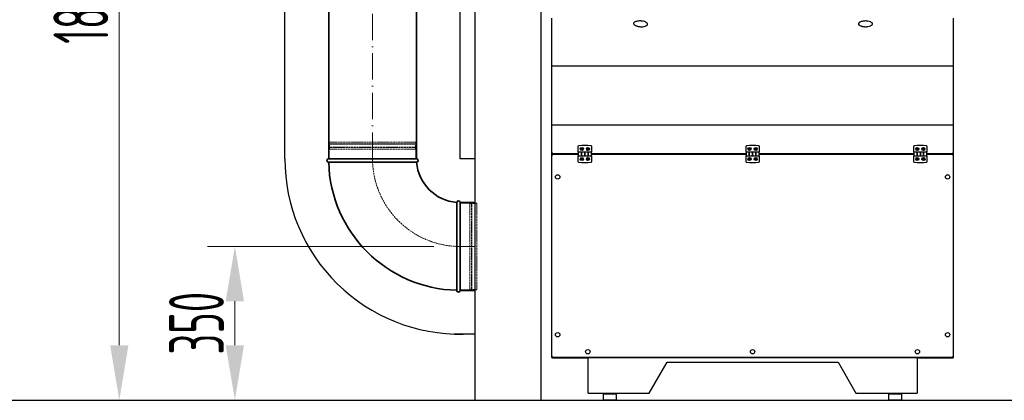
# Model space of a CAD drawing. Header units: millimetres. Extents: x 8221 to 89444, y -105166 to -5578.
# Tile 73 of 118: x 10576 to 12819, y -20774 to -19907. Entities that reach past the tile are written whole.
import ezdxf

# ---------------------------------------------------------------- set-up
doc = ezdxf.new("R2010")
doc.units = ezdxf.units.MM
doc.linetypes.add('ACAD_ISO02W100', pattern=[15, 12, -3])
doc.linetypes.add('ACAD_ISO10W100', pattern=[18, 12, -3, 0, -3])
for name, color, linetype, lineweight in [('UT_KOTY - DIMENZE', 7, 'Continuous', 5), ('VZT_05 ETA (ODVOD) - OBRYS', 6, 'Continuous', 35), ('VZT_06 ETA (ODVOD) - OSA', 6, 'ACAD_ISO10W100', 5), ('VZT_21 ZAŘÍZENÍ - OBRYS', 1, 'Continuous', 30)]:
    doc.layers.add(name, color=color, linetype=linetype, lineweight=lineweight)
doc.layers.add('VZT_07 ETA (ODVOD) - NETISK', color=8, linetype='ACAD_ISO02W100', lineweight=5, plot=False)
doc.layers.add('VZT_IZOLACE - TEPELNÁ', color=6, linetype='IZOLACE TEPELNA')
doc.styles.add('ISOCP 2.5', font='isocp.shx', dxfattribs={"width": 0.6, "height": 2.5})
doc.styles.get("Standard").update_dxf_attribs({"font": 'arial.ttf'})
doc.linetypes.add('IZOLACE TEPELNA', pattern='A,12.7,-1.5,["T",Standard,S=2.54,R=0,X=0,Y=-1.27],-3', length=17.2)

msp = doc.modelspace()

# ---------------------------------------------------------------- linework, layer by layer
at = {"color": 8}
for p, q in [((11613, -19103.5), (11613, -20773.6)), ((11762.9, -19103.5), (11762.9, -20773.6)), ((9103.1, -20773.6), (17863.1, -20773.6))]:
    msp.add_line(p, q, dxfattribs=at)
at = {"layer": 'UT_KOTY - DIMENZE'}
for p, q in [((10802.8, -20648.6), (10802.8, -19098.6)), ((11519.6, -20423.3), (11003.6, -20423.3)), ((11066.1, -20648.6), (11066.1, -20548.3)), ((10852.8, -20773.6), (10865.3, -20773.6)), ((11116.1, -20773.6), (11128.6, -20773.6))]:
    msp.add_line(p, q, dxfattribs=at)
for points in [[(11045.2, -20548.3), (11086.9, -20548.3), (11066.1, -20423.3)], [(10782, -20648.6), (10823.7, -20648.6), (10802.8, -20773.6)], [(11045.2, -20648.6), (11086.9, -20648.6), (11066.1, -20773.6)]]:
    msp.add_solid(points, dxfattribs=at)
at = {"layer": 'VZT_05 ETA (ODVOD) - OBRYS'}
for p, q in [((11479.7, -20223.6), (11279.7, -20223.6)), ((11379.8, -20231.6), (11279.7, -20231.6)), ((11579.7, -20323.6), (11613, -20323.6)), ((11579.7, -20523.6), (11579.7, -20323.6)), ((11571.7, -20423.5), (11571.7, -20523.6)), ((11579.7, -20523.6), (11613, -20523.6))]:
    msp.add_line(p, q, dxfattribs=at)
for points in [[(11279.8, -19131.6), (11279.8, -20223.6)], [(11479.8, -19131.6), (11479.8, -20223.6)]]:
    msp.add_lwpolyline(points, dxfattribs=at)
for centre, radius, start, end in [((11279.7, -20227.6), 4, 90, 270), ((11579.7, -20223.6), 300, 181.5281, 268.4719), ((11479.7, -20227.6), 4, 274.5812, 90), ((11579.7, -20223.6), 100, 184.5812, 265.4188), ((11575.7, -20323.6), 4, 0, 175.4188), ((11575.7, -20523.6), 4, 180, 0)]:
    msp.add_arc(centre, radius, start, end, dxfattribs=at)
for points, knots in [([(11480, -20231.6), (11480, -20231.6), (11477.8, -20231.6), (11468.8, -20231.6), (11461.9, -20231.6), (11444.1, -20231.6), (11433.4, -20231.6), (11409.7, -20231.6), (11396.9, -20231.6), (11382.5, -20231.6), (11381.1, -20231.6), (11379.8, -20231.6)], [315.294186, 315.294186, 315.294186, 315.294186, 351.735982, 351.735982, 390.710875, 390.710875, 429.832624, 429.832624, 468.991563, 468.991563, 473.053633, 473.053633, 473.053633, 473.053633]), ([(11571.7, -20423.5), (11571.7, -20410.9), (11571.7, -20398.4), (11571.7, -20374.5), (11571.7, -20363.4), (11571.7, -20344.6), (11571.7, -20337), (11571.7, -20326.5), (11571.7, -20323.6), (11571.7, -20323.3), (11571.7, -20323.2), (11571.7, -20323.2)], [157.533456, 157.533456, 157.533456, 157.533456, 195.393508, 195.393508, 234.551342, 234.551342, 273.721472, 273.721472, 312.806301, 312.806301, 315.294186, 315.294186, 315.294186, 315.294186])]:
    msp.add_open_spline(points, degree=3, knots=knots, dxfattribs=at)
at = {"layer": 'VZT_06 ETA (ODVOD) - OSA', "ltscale": 5}
msp.add_line((11613, -20423.6), (11579.7, -20423.6), dxfattribs=at)
msp.add_lwpolyline([(11379.8, -20223.6), (11379.8, -19131.6)], dxfattribs=at)
at = {"layer": 'VZT_06 ETA (ODVOD) - OSA', "ltscale": 0.3}
msp.add_lwpolyline([(11379.7, -20223.6), (11379.7, -20223.6, 0.414214), (11579.7, -20423.6), (11579.7, -20423.6)], format="xyb", dxfattribs=at)
at = {"layer": 'VZT_07 ETA (ODVOD) - NETISK', "ltscale": 0.4}
for p, q in [((11478.7, -20185.6), (11280.7, -20185.6)), ((11280.7, -20189.6), (11280.7, -20185.6)), ((11478.7, -20189.6), (11478.7, -20185.6)), ((11479.7, -20190.1), (11279.7, -20190.1)), ((11279.7, -20190.6), (11279.7, -20190.1)), ((11479.7, -20190.6), (11279.7, -20190.6)), ((11479.7, -20197.6), (11279.7, -20197.6)), ((11279.7, -20198.1), (11279.7, -20197.6)), ((11479.7, -20198.1), (11279.7, -20198.1)), ((11478.7, -20189.6), (11280.7, -20189.6)), ((11478.7, -20201.6), (11280.7, -20201.6)), ((11280.7, -20223.6), (11280.7, -20201.6)), ((11281.7, -20190.1), (11281.7, -20189.6)), ((11281.7, -20197.6), (11281.7, -20190.6)), ((11281.7, -20201.6), (11281.7, -20198.1)), ((11477.7, -20190.1), (11477.7, -20189.6)), ((11477.7, -20197.6), (11477.7, -20190.6)), ((11477.7, -20201.6), (11477.7, -20198.1)), ((11478.7, -20223.6), (11478.7, -20201.6)), ((11479.7, -20190.6), (11479.7, -20190.1)), ((11479.7, -20198.1), (11479.7, -20197.6)), ((11601.7, -20324.6), (11579.7, -20324.6)), ((11601.7, -20324.6), (11601.7, -20522.6)), ((11605.2, -20325.6), (11601.7, -20325.6)), ((11605.2, -20323.6), (11605.2, -20523.6)), ((11605.7, -20323.6), (11605.2, -20323.6)), ((11605.7, -20323.6), (11605.7, -20523.6)), ((11612.7, -20325.6), (11605.7, -20325.6)), ((11612.7, -20323.6), (11612.7, -20523.6)), ((11613.2, -20323.6), (11612.7, -20323.6)), ((11613.2, -20323.6), (11613.2, -20523.6)), ((11613.7, -20325.6), (11613.2, -20325.6)), ((11613.7, -20324.6), (11613.7, -20522.6)), ((11617.7, -20324.6), (11613.7, -20324.6)), ((11617.7, -20324.6), (11617.7, -20522.6)), ((11601.7, -20522.6), (11579.7, -20522.6)), ((11605.2, -20521.6), (11601.7, -20521.6)), ((11605.7, -20523.6), (11605.2, -20523.6)), ((11612.7, -20521.6), (11605.7, -20521.6)), ((11613.2, -20523.6), (11612.7, -20523.6)), ((11613.7, -20521.6), (11613.2, -20521.6)), ((11617.7, -20522.6), (11613.7, -20522.6))]:
    msp.add_line(p, q, dxfattribs=at)
at = {"layer": 'VZT_21 ZAŘÍZENÍ - OBRYS'}
for p, q in [((11788.5, -20211.4), (11788.5, -19903.4)), ((12702.7, -19903.4), (12702.7, -20211.4)), ((11848.5, -20208.9), (11848.5, -20195.1)), ((11878.5, -20208.9), (11848.5, -20208.9)), ((11848.5, -20208.9), (11848.5, -20216.9)), ((11856, -20216.9), (11856, -20208.9)), ((11856, -20208.9), (11856, -20216.9)), ((11863.5, -20208.9), (11863.5, -20216.9)), ((11863.5, -20216.9), (11863.5, -20208.9)), ((11871, -20216.9), (11871, -20208.9)), ((11871, -20208.9), (11871, -20216.9)), ((11878.5, -20195.1), (11878.5, -20208.9)), ((11878.5, -20216.9), (11878.5, -20208.9)), ((12230.6, -20208.9), (12230.6, -20195.1)), ((12260.6, -20208.9), (12230.6, -20208.9)), ((12230.6, -20208.9), (12230.6, -20216.9)), ((12238.1, -20208.9), (12238.1, -20216.9)), ((12238.1, -20216.9), (12238.1, -20208.9)), ((12245.6, -20216.9), (12245.6, -20208.9)), ((12245.6, -20208.9), (12245.6, -20216.9)), ((12253.1, -20208.9), (12253.1, -20216.9)), ((12253.1, -20216.9), (12253.1, -20208.9)), ((12260.6, -20195.1), (12260.6, -20208.9)), ((12260.6, -20216.9), (12260.6, -20208.9)), ((12612.7, -20208.9), (12612.7, -20195.1)), ((12642.7, -20208.9), (12612.7, -20208.9)), ((12612.7, -20208.9), (12612.7, -20216.9)), ((12620.2, -20208.9), (12620.2, -20216.9)), ((12620.2, -20216.9), (12620.2, -20208.9)), ((12627.7, -20216.9), (12627.7, -20208.9)), ((12627.7, -20208.9), (12627.7, -20216.9)), ((12635.2, -20208.9), (12635.2, -20216.9)), ((12635.2, -20216.9), (12635.2, -20208.9)), ((12642.7, -20195.1), (12642.7, -20208.9)), ((12642.7, -20216.9), (12642.7, -20208.9)), ((11789.1, -20211.4), (11788.5, -20211.4)), ((11788.5, -20211.4), (11788.5, -20211.5)), ((11788.5, -20212.4), (11788.5, -20211.5)), ((11848.5, -20212.4), (11788.5, -20212.4)), ((11788.5, -20212.4), (11788.5, -20213.4)), ((11788.5, -20213.4), (11848.5, -20213.4)), ((11788.5, -20214.3), (11788.5, -20213.4)), ((11788.5, -20214.3), (11788.5, -20214.4)), ((11789.1, -20214.4), (11788.5, -20214.4)), ((11788.5, -20675.4), (11788.5, -20214.4)), ((11789.4, -20212.4), (11789.4, -20213.4)), ((11789.9, -20211), (11789.6, -20211)), ((11789.7, -20214.8), (11789.7, -20214.7)), ((11848.5, -20216.9), (11878.5, -20216.9)), ((11848.5, -20230.7), (11848.5, -20216.9)), ((12230.6, -20212.4), (11878.5, -20212.4)), ((11878.5, -20213.4), (12230.6, -20213.4)), ((11878.5, -20216.9), (11878.5, -20230.7)), ((12230.6, -20216.9), (12260.6, -20216.9)), ((12230.6, -20230.7), (12230.6, -20216.9)), ((12612.7, -20212.4), (12260.6, -20212.4)), ((12260.6, -20213.4), (12612.7, -20213.4)), ((12260.6, -20216.9), (12260.6, -20230.7)), ((12612.7, -20216.9), (12642.7, -20216.9)), ((12612.7, -20230.7), (12612.7, -20216.9)), ((12702.7, -20212.4), (12642.7, -20212.4)), ((12642.7, -20213.4), (12702.7, -20213.4)), ((12642.7, -20216.9), (12642.7, -20230.7)), ((12701.5, -20214.8), (12701.5, -20214.7)), ((12701.8, -20213.4), (12701.8, -20212.4)), ((12702.2, -20211.4), (12702.7, -20211.4)), ((12702.2, -20214.4), (12702.7, -20214.4)), ((12702.7, -20211.5), (12702.7, -20211.4)), ((12702.7, -20211.5), (12702.7, -20212.4)), ((12702.7, -20213.4), (12702.7, -20212.4)), ((12702.7, -20213.4), (12702.7, -20214.3)), ((12702.7, -20214.4), (12702.7, -20214.3)), ((12702.7, -20214.4), (12702.7, -20675.4)), ((11789.1, -20675.4), (11788.5, -20675.4)), ((11788.5, -20675.4), (11788.5, -20675.5)), ((11788.5, -20676.4), (11788.5, -20675.5)), ((12702.7, -20676.4), (11788.5, -20676.4)), ((11788.5, -20676.4), (11788.5, -20676.6)), ((11789.4, -20676.6), (11788.5, -20676.6)), ((11788.5, -20676.7), (11870.6, -20676.7)), ((11788.5, -20676.7), (11788.5, -20677.6)), ((11788.5, -20677.6), (11870.6, -20677.6)), ((11789.4, -20676.4), (11789.4, -20676.6)), ((11789.7, -20675), (11789.7, -20675)), ((11789.8, -20674.9), (11789.8, -20675)), ((11870.6, -20677.3), (11870.6, -20676.4)), ((12620.6, -20677.3), (11870.6, -20677.3)), ((11870.6, -20677.3), (11870.6, -20677.7)), ((11870.6, -20757.6), (11870.6, -20677.7)), ((12620.6, -20677.3), (12620.6, -20676.4)), ((12620.6, -20676.7), (12702.7, -20676.7)), ((12620.6, -20677.3), (12620.6, -20677.7)), ((12620.6, -20677.6), (12702.7, -20677.6)), ((12620.6, -20677.7), (12620.6, -20757.6)), ((12701.5, -20675), (12701.5, -20675)), ((12701.8, -20676.6), (12701.8, -20676.4)), ((12701.8, -20676.6), (12702.7, -20676.6)), ((12702.2, -20675.4), (12702.7, -20675.4)), ((12702.7, -20675.5), (12702.7, -20675.4)), ((12702.7, -20675.5), (12702.7, -20676.4)), ((12702.7, -20676.6), (12702.7, -20676.4)), ((12702.7, -20676.7), (12702.7, -20677.6)), ((11870.6, -20756.7), (11870.6, -20757.6)), ((11905.6, -20773.6), (11905.6, -20759.6)), ((11906.1, -20759.1), (11935.1, -20759.1)), ((11913.1, -20757.6), (11913.1, -20759.1)), ((11928.1, -20757.6), (11928.1, -20759.1)), ((11935.6, -20773.6), (11935.6, -20759.6)), ((12555.6, -20773.6), (12555.6, -20759.6)), ((12556.1, -20759.1), (12585.1, -20759.1)), ((12563.1, -20757.6), (12563.1, -20759.1)), ((12578.1, -20757.6), (12578.1, -20759.1)), ((12585.6, -20773.6), (12585.6, -20759.6)), ((12620.6, -20757.6), (12620.6, -20756.7)), ((11935.1, -20774.1), (11906.1, -20774.1)), ((12585.1, -20774.1), (12556.1, -20774.1))]:
    msp.add_line(p, q, dxfattribs=at)
for points in [[(12702.7, -20012.6), (11788.5, -20012.6)], [(12702.7, -20147.5), (11788.5, -20147.5)], [(11870.6, -20757.6), (12010.2, -20757.6), (12050.6, -20687.4), (12440.6, -20687.4), (12481.1, -20757.6), (12620.6, -20757.6)]]:
    msp.add_lwpolyline(points, dxfattribs=at)
for centre, radius in [((11856.5, -20201.4), 3.63), ((11856.5, -20201.4), 2.13), ((11870.5, -20201.4), 3.63), ((11870.5, -20201.4), 2.13), ((12238.6, -20201.4), 3.62), ((12238.6, -20201.4), 2.12), ((12252.6, -20201.4), 3.62), ((12252.6, -20201.4), 2.12), ((12620.7, -20201.4), 3.62), ((12620.7, -20201.4), 2.12), ((12634.7, -20201.4), 3.62), ((12634.7, -20201.4), 2.12), ((11856.5, -20224.4), 3.62), ((11856.5, -20224.4), 2.12), ((11870.5, -20224.4), 3.62), ((11870.5, -20224.4), 2.12), ((12238.6, -20224.4), 3.63), ((12238.6, -20224.4), 2.13), ((12252.6, -20224.4), 3.63), ((12252.6, -20224.4), 2.13), ((12620.7, -20224.4), 3.63), ((12620.7, -20224.4), 2.13), ((12634.7, -20224.4), 3.63), ((12634.7, -20224.4), 2.13), ((11801.5, -20265.1), 5), ((12689.7, -20265.1), 5), ((11801.5, -20624.7), 5), ((12689.7, -20624.7), 5), ((11870.2, -20663.4), 5), ((12245.6, -20663.4), 5), ((12621, -20663.4), 5)]:
    msp.add_circle(centre, radius, dxfattribs=at)
for centre, radius, start, end in [((11849.5, -20195.1), 1, 95.7806, 180), ((11863.5, -20333.4), 140, 84.2194, 95.7806), ((11877.5, -20195.1), 1, 0, 84.2194), ((12231.6, -20195.1), 1, 95.7806, 180), ((12245.6, -20333.4), 140, 84.2194, 95.7806), ((12259.6, -20195.1), 1, 0, 84.2194), ((12613.7, -20195.1), 1, 95.7806, 180), ((12627.7, -20333.4), 140, 84.2194, 95.7806), ((12641.7, -20195.1), 1, 0, 84.2194), ((11849.5, -20230.7), 1, 180, 264.2194), ((11863.5, -20092.4), 140, 264.2194, 275.7806), ((11877.5, -20230.7), 1, 275.7806, 0), ((12231.6, -20230.7), 1, 180, 264.2194), ((12245.6, -20092.4), 140, 264.2194, 275.7806), ((12259.6, -20230.7), 1, 275.7806, 0), ((12613.7, -20230.7), 1, 180, 264.2194), ((12627.7, -20092.4), 140, 264.2194, 275.7806), ((12641.7, -20230.7), 1, 275.7806, 0), ((11906.1, -20759.6), 0.5, 90, 180), ((11935.1, -20759.6), 0.5, 0, 90), ((12556.1, -20759.6), 0.5, 90, 180), ((12585.1, -20759.6), 0.5, 0, 90), ((11906.1, -20773.6), 0.5, 180, 270), ((11935.1, -20773.6), 0.5, 270, 0), ((12556.1, -20773.6), 0.5, 180, 270), ((12585.1, -20773.6), 0.5, 270, 0)]:
    msp.add_arc(centre, radius, start, end, dxfattribs=at)
for points, knots in [([(11974.3, -19915.4), (11974.2, -19916.2), (11974.6, -19916.9), (11975.3, -19917.9), (11975.8, -19918.3), (11977, -19919.3), (11977.8, -19919.8), (11979.2, -19920.4), (11979.8, -19920.7), (11980.6, -19921), (11981, -19921.1), (11982, -19921.5), (11982.7, -19921.7), (11984.6, -19922.1), (11985.7, -19922.4), (11987.8, -19922.7), (11988.9, -19922.8), (11989.9, -19922.9)], [-1.676041, -1.676041, -1.676041, -1.676041, -1.527292, -1.527292, -1.378544, -1.378544, -1.110377, -1.110377, -0.942773, -0.942773, -0.83802, -0.83802, -0.628515, -0.628515, -0.293307, -0.293307, 0, 0, 0, 0]), ([(11990.6, -19909.9), (11988.9, -19909.8), (11987.2, -19909.8), (11983.9, -19910.1), (11982.3, -19910.3), (11979.7, -19911), (11978.7, -19911.3), (11977.1, -19912), (11976.5, -19912.4), (11975.6, -19913.1), (11975.2, -19913.4), (11974.7, -19914), (11974.6, -19914.3), (11974.3, -19914.9), (11974.3, -19915.1), (11974.3, -19915.4)], [-1.679434, -1.679434, -1.679434, -1.679434, -1.178447, -1.178447, -0.70852, -0.70852, -0.414815, -0.414815, -0.231249, -0.231249, -0.116521, -0.116521, -0.044816, -0.044816, 0, 0, 0, 0]), ([(11989.9, -19922.9), (11990.6, -19922.9), (11991.3, -19922.9), (11993.2, -19923), (11994.4, -19922.9), (11997.4, -19922.7), (11999.2, -19922.3), (12002, -19921.4), (12003, -19921), (12004.5, -19920.1), (12004.9, -19919.7), (12005.8, -19918.8), (12006.2, -19918.1), (12006.2, -19917.3)], [-1.681982, -1.681982, -1.681982, -1.681982, -1.471734, -1.471734, -1.135338, -1.135338, -0.597103, -0.597103, -0.298552, -0.298552, -0.149276, -0.149276, 0, 0, 0, 0]), ([(12006.2, -19917.3), (12006.3, -19916.5), (12006, -19915.8), (12005.2, -19914.8), (12004.8, -19914.4), (12003.5, -19913.3), (12002.6, -19912.8), (11999.9, -19911.5), (11998.1, -19911), (11995.1, -19910.4), (11994, -19910.2), (11992.1, -19910), (11991.4, -19909.9), (11990.6, -19909.9)], [-1.681982, -1.681982, -1.681982, -1.681982, -1.532706, -1.532706, -1.38343, -1.38343, -1.084878, -1.084878, -0.546644, -0.546644, -0.210248, -0.210248, 0, 0, 0, 0]), ([(12502.7, -19909.9), (12501, -19909.9), (12499.3, -19910), (12496, -19910.5), (12494.4, -19910.8), (12491.9, -19911.7), (12490.9, -19912), (12489.4, -19912.9), (12488.8, -19913.2), (12487.9, -19914), (12487.6, -19914.3), (12487.1, -19915), (12487, -19915.3), (12486.8, -19915.9), (12486.7, -19916.1), (12486.7, -19916.4)], [-1.679434, -1.679434, -1.679434, -1.679434, -1.178447, -1.178447, -0.70852, -0.70852, -0.414815, -0.414815, -0.231249, -0.231249, -0.116521, -0.116521, -0.044816, -0.044816, 0, 0, 0, 0]), ([(12486.7, -19916.4), (12486.7, -19917.2), (12487.1, -19917.9), (12488, -19918.8), (12488.4, -19919.2), (12489.7, -19920.1), (12490.6, -19920.5), (12492, -19921.1), (12492.5, -19921.3), (12493.4, -19921.6), (12493.8, -19921.7), (12494.9, -19922), (12495.6, -19922.1), (12497.4, -19922.5), (12498.6, -19922.6), (12500.7, -19922.8), (12501.7, -19922.9), (12502.7, -19922.9)], [-1.676041, -1.676041, -1.676041, -1.676041, -1.527292, -1.527292, -1.378544, -1.378544, -1.110377, -1.110377, -0.942773, -0.942773, -0.83802, -0.83802, -0.628515, -0.628515, -0.293307, -0.293307, 0, 0, 0, 0]), ([(12518.7, -19916.4), (12518.7, -19915.6), (12518.4, -19914.9), (12517.6, -19913.9), (12517.2, -19913.5), (12515.8, -19912.5), (12514.8, -19912), (12512.1, -19910.9), (12510.2, -19910.5), (12507.2, -19910.1), (12506.1, -19910), (12504.2, -19909.9), (12503.5, -19909.9), (12502.7, -19909.9)], [-1.681982, -1.681982, -1.681982, -1.681982, -1.532706, -1.532706, -1.38343, -1.38343, -1.084878, -1.084878, -0.546644, -0.546644, -0.210248, -0.210248, 0, 0, 0, 0]), ([(12502.7, -19922.9), (12503.5, -19922.9), (12504.2, -19922.9), (12506.1, -19922.8), (12507.2, -19922.7), (12510.2, -19922.2), (12512.1, -19921.8), (12514.8, -19920.7), (12515.8, -19920.2), (12517.2, -19919.2), (12517.6, -19918.9), (12518.4, -19917.8), (12518.7, -19917.2), (12518.7, -19916.4)], [-1.681982, -1.681982, -1.681982, -1.681982, -1.471734, -1.471734, -1.135338, -1.135338, -0.597103, -0.597103, -0.298552, -0.298552, -0.149276, -0.149276, 0, 0, 0, 0]), ([(11788.5, -20212.4), (11789, -20212.4), (11789.4, -20211.9), (11789.8, -20211.3), (11790, -20211.1), (11790.1, -20210.9), (11790.2, -20210.7)], [-1, -1, -1, -1, -0.246936, -0.246936, -0.246936, 0, 0, 0, 0]), ([(11789.8, -20211), (11789.5, -20211.2), (11789.1, -20211.4), (11788.7, -20211.5), (11788.7, -20211.5), (11788.6, -20211.5), (11788.5, -20211.5)], [0.2447146, 0.2447146, 0.2447146, 0.2447146, 0.9092253, 0.9092253, 0.9092253, 1, 1, 1, 1]), ([(11788.5, -20213.4), (11789, -20213.4), (11789.4, -20213.8), (11789.8, -20214.4), (11790, -20214.6), (11790.1, -20214.8), (11790.2, -20215.1)], [-1, -1, -1, -1, -0.246936, -0.246936, -0.246936, 0, 0, 0, 0]), ([(11790.2, -20215.1), (11789.7, -20214.7), (11789.2, -20214.3), (11788.7, -20214.3), (11788.7, -20214.3), (11788.6, -20214.3), (11788.5, -20214.3)], [0, 0, 0, 0, 0.909225, 0.909225, 0.909225, 1, 1, 1, 1]), ([(11788.7, -20211.2), (11788.8, -20211.1), (11789.2, -20211), (11789.6, -20210.8), (11789.8, -20210.8), (11790, -20210.7), (11790.2, -20210.7)], [-0.7752376, -0.7752376, -0.7752376, -0.7752376, -0.2469362, -0.2469362, -0.2469362, 0, 0, 0, 0]), ([(11788.7, -20214.5), (11788.8, -20214.6), (11789.2, -20214.8), (11789.6, -20214.9), (11789.8, -20215), (11790, -20215), (11790.2, -20215.1)], [-0.7752376, -0.7752376, -0.7752376, -0.7752376, -0.2469362, -0.2469362, -0.2469362, 0, 0, 0, 0]), ([(12702.7, -20212.4), (12702.3, -20212.4), (12701.9, -20211.9), (12701.5, -20211.3), (12701.3, -20211.1), (12701.2, -20210.9), (12701, -20210.7)], [-1, -1, -1, -1, -0.246936, -0.246936, -0.246936, 0, 0, 0, 0]), ([(12701, -20210.7), (12701.6, -20211), (12702.1, -20211.4), (12702.6, -20211.5), (12702.6, -20211.5), (12702.7, -20211.5), (12702.7, -20211.5)], [0, 0, 0, 0, 0.909225, 0.909225, 0.909225, 1, 1, 1, 1]), ([(12702.6, -20211.2), (12702.5, -20211.1), (12702.1, -20211), (12701.7, -20210.8), (12701.5, -20210.8), (12701.3, -20210.7), (12701, -20210.7)], [-0.7752376, -0.7752376, -0.7752376, -0.7752376, -0.2469362, -0.2469362, -0.2469362, 0, 0, 0, 0]), ([(12702.7, -20213.4), (12702.3, -20213.4), (12701.9, -20213.8), (12701.5, -20214.4), (12701.3, -20214.6), (12701.2, -20214.8), (12701, -20215.1)], [-1, -1, -1, -1, -0.246936, -0.246936, -0.246936, 0, 0, 0, 0]), ([(12701, -20215.1), (12701.6, -20214.7), (12702.1, -20214.3), (12702.6, -20214.3), (12702.6, -20214.3), (12702.7, -20214.3), (12702.7, -20214.3)], [0, 0, 0, 0, 0.909225, 0.909225, 0.909225, 1, 1, 1, 1]), ([(12702.6, -20214.5), (12702.5, -20214.6), (12702.1, -20214.8), (12701.7, -20214.9), (12701.5, -20215), (12701.3, -20215), (12701, -20215.1)], [-0.7752376, -0.7752376, -0.7752376, -0.7752376, -0.2469362, -0.2469362, -0.2469362, 0, 0, 0, 0]), ([(11788.5, -20676.4), (11789, -20676.4), (11789.4, -20675.9), (11789.8, -20675.3), (11790, -20675.1), (11790.1, -20674.9), (11790.2, -20674.7)], [-1, -1, -1, -1, -0.246936, -0.246936, -0.246936, 0, 0, 0, 0]), ([(11789.8, -20675), (11789.5, -20675.2), (11789.1, -20675.4), (11788.7, -20675.5), (11788.7, -20675.5), (11788.6, -20675.5), (11788.5, -20675.5)], [0.2352941, 0.2352941, 0.2352941, 0.2352941, 0.9092253, 0.9092253, 0.9092253, 1, 1, 1, 1]), ([(11789.1, -20676.6), (11789, -20676.6), (11788.8, -20676.6), (11788.7, -20676.7), (11788.7, -20676.7), (11788.6, -20676.7), (11788.5, -20676.7)], [0.6782775, 0.6782775, 0.6782775, 0.6782775, 0.9092253, 0.9092253, 0.9092253, 1, 1, 1, 1]), ([(11788.7, -20675.2), (11788.8, -20675.1), (11789.2, -20675), (11789.6, -20674.8), (11789.8, -20674.8), (11790, -20674.7), (11790.2, -20674.7)], [-0.7752376, -0.7752376, -0.7752376, -0.7752376, -0.2469362, -0.2469362, -0.2469362, 0, 0, 0, 0]), ([(11789.5, -20676.4), (11789.5, -20676.4), (11789.5, -20676.5), (11789.5, -20676.5), (11789.5, -20676.5), (11789.4, -20676.5), (11789.4, -20676.6)], [0.7142857, 0.7142857, 0.7142857, 0.7142857, 0.9092253, 0.9092253, 0.9092253, 1, 1, 1, 1]), ([(12702.7, -20676.4), (12702.3, -20676.4), (12701.9, -20675.9), (12701.5, -20675.3), (12701.3, -20675.1), (12701.2, -20674.9), (12701, -20674.7)], [-1, -1, -1, -1, -0.246936, -0.246936, -0.246936, 0, 0, 0, 0]), ([(12701, -20674.7), (12701.6, -20675), (12702.1, -20675.4), (12702.6, -20675.5), (12702.6, -20675.5), (12702.7, -20675.5), (12702.7, -20675.5)], [0, 0, 0, 0, 0.909225, 0.909225, 0.909225, 1, 1, 1, 1]), ([(12702.6, -20675.2), (12702.5, -20675.1), (12702.1, -20675), (12701.7, -20674.8), (12701.5, -20674.8), (12701.3, -20674.7), (12701, -20674.7)], [-0.7752376, -0.7752376, -0.7752376, -0.7752376, -0.2469362, -0.2469362, -0.2469362, 0, 0, 0, 0]), ([(12701.8, -20676.4), (12701.8, -20676.4), (12701.8, -20676.5), (12701.8, -20676.5), (12701.8, -20676.5), (12701.8, -20676.5), (12701.8, -20676.6)], [0.7142857, 0.7142857, 0.7142857, 0.7142857, 0.9092253, 0.9092253, 0.9092253, 1, 1, 1, 1]), ([(12702.2, -20676.6), (12702.3, -20676.6), (12702.5, -20676.6), (12702.6, -20676.7), (12702.6, -20676.7), (12702.7, -20676.7), (12702.7, -20676.7)], [0.6782775, 0.6782775, 0.6782775, 0.6782775, 0.9092253, 0.9092253, 0.9092253, 1, 1, 1, 1])]:
    msp.add_open_spline(points, degree=3, knots=knots, dxfattribs=at)
for points in [[(11788.5, -20211.4), (11788.5, -20211.3), (11788.6, -20211.3), (11788.7, -20211.2)], [(11788.5, -20214.4), (11788.5, -20214.4), (11788.6, -20214.5), (11788.7, -20214.5)], [(11789.8, -20211), (11789.7, -20211), (11789.6, -20211.1), (11789.5, -20211.2)], [(11790.2, -20215.1), (11790, -20214.9), (11789.7, -20214.7), (11789.5, -20214.6)], [(12701, -20210.7), (12701.3, -20210.8), (12701.6, -20211), (12701.8, -20211.2)], [(12701, -20215.1), (12701.3, -20214.9), (12701.6, -20214.7), (12701.8, -20214.6)], [(12702.7, -20211.4), (12702.7, -20211.3), (12702.7, -20211.3), (12702.6, -20211.2)], [(12702.7, -20214.4), (12702.7, -20214.4), (12702.7, -20214.5), (12702.6, -20214.5)], [(11788.5, -20675.4), (11788.5, -20675.3), (11788.6, -20675.3), (11788.7, -20675.2)], [(11789.9, -20674.9), (11789.7, -20675), (11789.6, -20675.1), (11789.5, -20675.2)], [(12701, -20674.7), (12701.3, -20674.8), (12701.6, -20675), (12701.8, -20675.2)], [(12702.7, -20675.4), (12702.7, -20675.3), (12702.7, -20675.3), (12702.6, -20675.2)]]:
    msp.add_open_spline(points, degree=3, dxfattribs=at)
at = {"layer": 'VZT_IZOLACE - TEPELNÁ', "ltscale": 0.5}
for p, q in [((11179.9, -20223.6), (11179.9, -18973.6)), ((11579.7, -20223.6), (11579.7, -19173.5)), ((11612.7, -20223.6), (11579.7, -20223.6)), ((11612.7, -20623.6), (11564.6, -20623.1))]:
    msp.add_line(p, q, dxfattribs=at)
msp.add_arc((11579.7, -20223.6), 399.8, 180, 270.9746, dxfattribs=at)

# ---------------------------------------------------------------- texts
at = {"layer": 'UT_KOTY - DIMENZE', "char_height": 125, "attachment_point": 5, "rotation": 90, "style": 'ISOCP 2.5'}
for s, insert in [('1800', (10715.3, -19873.6)), ('350', (10978.6, -20598.4))]:
    msp.add_mtext(s, dxfattribs=dict(at, insert=insert))

doc.saveas('drawing.dxf')
